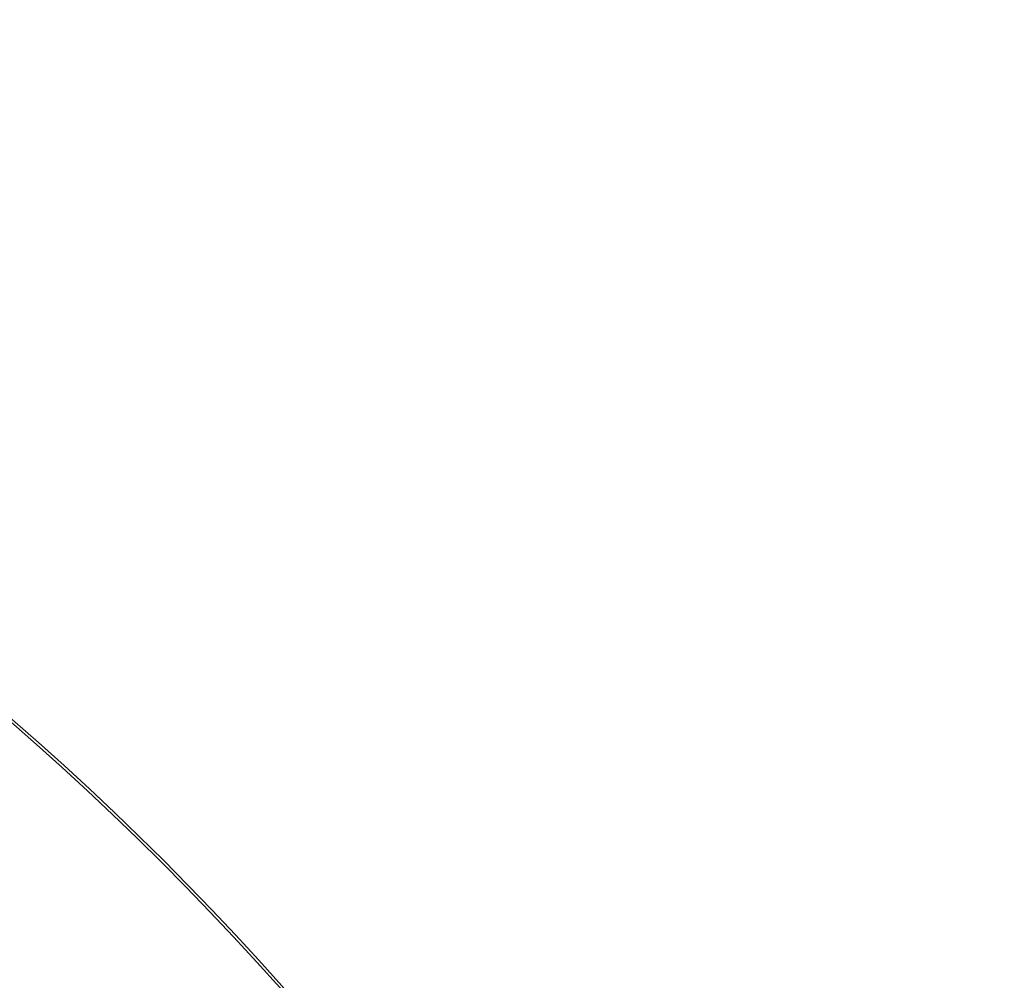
# Model space of a CAD drawing. Header units: inches. Extents: x -2.8 to 15.2, y -6.6 to 17.6.
# Tile 59 of 83: x 14 to 15.2, y -0.7 to 0.4. Entities that reach past the tile are written whole.
import ezdxf

# ---------------------------------------------------------------- set-up
doc = ezdxf.new("R2010")
doc.units = ezdxf.units.IN
doc.header["$MEASUREMENT"] = 0
doc.layers.add('Visible (ANSI)', color=7, linetype='Continuous', lineweight=18)
doc.layers.add('Visible Narrow (ANSI)', color=7, linetype='Continuous', lineweight=18)

msp = doc.modelspace()

# ---------------------------------------------------------------- linework, layer by layer
at = {"layer": 'Visible (ANSI)'}
for radius in [3.5453, 3.542, 3.2835, 3.2386, 3.2359, 3.2028, 3.2025]:
    msp.add_circle((11.6816, -3.0972), radius, dxfattribs=at)
msp.add_open_spline([(13.7492, -0.6786), (13.8228, -0.7435), (13.893, -0.8089), (14.0354, -0.9616), (14.0641, -0.9938), (14.1151, -1.0552)], degree=3, knots=[-6.768674, -6.768674, -6.768674, -6.768674, -4.297087, -4.297087, -3.056468, -3.056468, -3.056468, -3.056468], dxfattribs=at)
at = {"layer": 'Visible Narrow (ANSI)'}
msp.add_ellipse((11.3642, -3.4109), major_axis=(2.5742, 2.5445), ratio=0.936227, start_param=6.206902, end_param=6.358995, dxfattribs=at)

doc.saveas('drawing.dxf')
